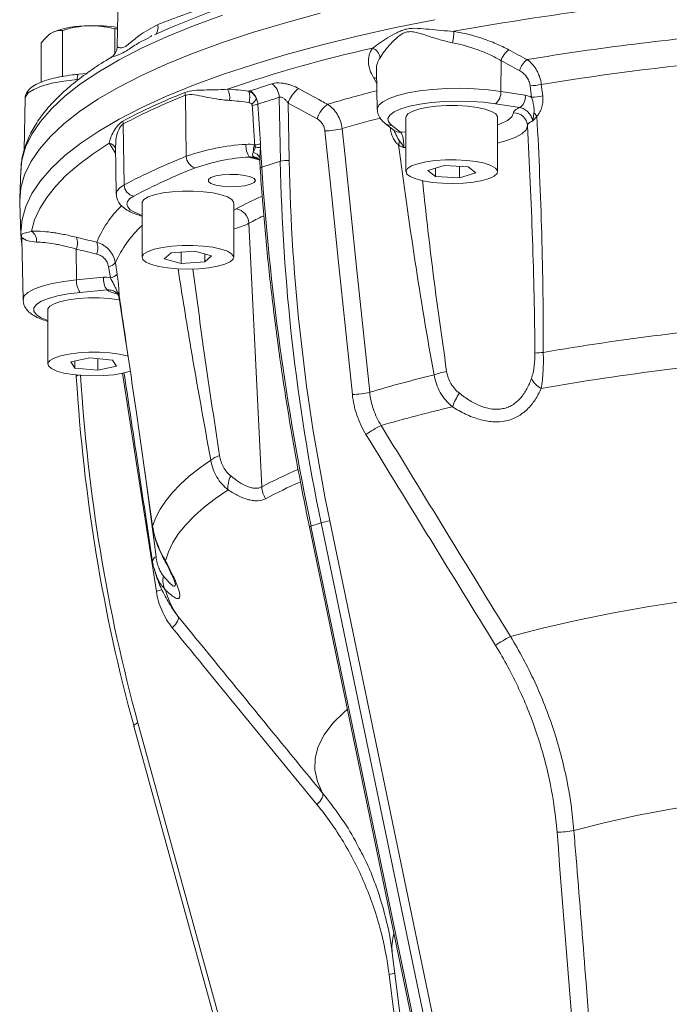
# Model space of a CAD drawing. Header units: millimetres. Extents: x 68 to 359, y -273 to 657.
# Tile 3 of 13: x 68 to 160, y -63 to 76. Entities that reach past the tile are written whole.
import ezdxf

# ---------------------------------------------------------------- set-up
doc = ezdxf.new("R2010")
doc.units = ezdxf.units.MM

msp = doc.modelspace()

# ---------------------------------------------------------------- linework, layer by layer
at = {"color": 7, "linetype": 'Continuous', "lineweight": 15}
for p, q in [((81.81, 80.24), (81.68, 72.68)), ((72.58, 74.69), (72.57, 74.68)), ((73.9, 68.31), (73.9, 74.91)), ((81.36, 75.13), (81.72, 75.16)), ((81.36, 71.66), (81.36, 75.13)), ((70.88, 67.57), (70.88, 73.14)), ((136.15, 70.62), (136.11, 66.26)), ((77.34, 68.8), (76.24, 68.7)), ((118.48, 69.26), (118.58, 63.7)), ((141.85, 67.26), (142.05, 65.61)), ((136.11, 66.26), (139.58, 65.71)), ((140.47, 65.42), (140.26, 67.06)), ((68.6, 65.25), (68.47, 57.95)), ((91.35, 65.7), (91.48, 57.05)), ((104.82, 56.37), (104.65, 65.43)), ((105.93, 64.6), (106.08, 56.44)), ((138.8, 63.96), (135.33, 64.5)), ((82.53, 61.63), (82.68, 52.99)), ((119.68, 61.72), (120.98, 60.73)), ((122.65, 62.59), (122.65, 54.86)), ((135.65, 54.86), (135.65, 62.59)), ((120.6, 61.46), (121.89, 60.47)), ((81.41, 58.66), (81.53, 51.68)), ((101.99, 58.27), (102.18, 55.51)), ((101.35, 56.79), (101.16, 56.86)), ((101.89, 56.34), (101.96, 55.33)), ((104.82, 56.37), (102.18, 55.51)), ((67.99, 55.01), (67.85, 51.08)), ((128.08, 55.72), (125.77, 55.05)), ((125.77, 55.05), (126.84, 54.2)), ((126.84, 55.36), (126.84, 54.2)), ((131.47, 55.53), (128.08, 55.72)), ((130.23, 55.6), (130.23, 54.01)), ((130.23, 54.01), (132.54, 54.68)), ((132.54, 54.68), (131.47, 55.53)), ((126.84, 54.2), (130.23, 54.01)), ((67.85, 50.38), (68.01, 45.89)), ((85.2, 50.43), (85.2, 42.71)), ((98.2, 42.71), (98.2, 50.43)), ((68.01, 45.89), (68, 46.24)), ((102.18, 10.1), (100.36, 47.53)), ((68.16, 45.27), (68.31, 36.69)), ((75.87, 43.86), (75.9, 39.5)), ((89.31, 43.35), (88.34, 42.49)), ((92.67, 43.57), (89.31, 43.35)), ((90.73, 43.44), (90.73, 41.84)), ((95.07, 42.92), (92.67, 43.57)), ((88.34, 42.49), (90.73, 41.84)), ((90.73, 41.84), (94.1, 42.06)), ((94.1, 43.18), (94.1, 42.06)), ((94.1, 42.06), (95.07, 42.92)), ((80.7, 39.8), (80.44, 41.39)), ((81.41, 41.9), (81.66, 40.31)), ((75.9, 39.5), (79.72, 39.86)), ((80.23, 38.07), (76.41, 37.71)), ((81.98, 36.92), (81.97, 36.95)), ((81.97, 36.94), (82.95, 30.36)), ((71.84, 35.27), (71.84, 27.54)), ((77.77, 28.43), (75.09, 27.86)), ((75.66, 27.98), (75.66, 26.97)), ((81.01, 28.11), (77.77, 28.43)), ((78.91, 28.32), (78.91, 26.66)), ((81.58, 27.23), (81.01, 28.11)), ((75.09, 27.86), (75.66, 26.97)), ((75.66, 26.97), (78.91, 26.66)), ((78.91, 26.66), (81.58, 27.23)), ((75.84, 25.99), (75.86, 25.76)), ((108.94, 4.41), (149.85, -192.67)), ((110.61, 4.99), (109.17, 4.52)), ((109.17, 4.52), (150.07, -192.56)), ((151.52, -192.09), (110.61, 4.99)), ((111.85, 5.27), (152.76, -191.82)), ((89.96, -7.77), (90.29, -8.27)), ((84.62, -23.42), (135.64, -209.05)), ((84.04, -23.88), (135.06, -209.51)), ((120.7, -56.09), (139.37, -202.96))]:
    msp.add_line(p, q, dxfattribs=at)
at = {"color": 8, "linetype": 'Continuous', "lineweight": 15}
for p, q in [((76.26, 67.99), (75.99, 67.97)), ((118.51, 67.39), (118.04, 68.22)), ((120.43, 61.15), (120.43, 61.15)), ((121.89, 60.47), (122.65, 60.51)), ((81.43, 57.49), (80.54, 58.92)), ((101.82, 56.53), (100.71, 56.85)), ((98.2, 49.41), (98.56, 49.58)), ((81.94, 37.37), (81.97, 36.98)), ((85.59, 12.34), (87.18, 0.18))]:
    msp.add_line(p, q, dxfattribs=at)
at = {"color": 7, "linetype": 'Continuous', "lineweight": 15, "flags": 128}
for points in [[(67.85, 50.38), (67.84, 50.73), (68.01, 52.58), (68.54, 54.42), (69.41, 56.26), (70.63, 58.08), (72.2, 59.88), (74.1, 61.66), (76.34, 63.42), (78.91, 65.14), (81.81, 66.83), (85.02, 68.48), (88.54, 70.09), (92.36, 71.65), (96.47, 73.16), (100.87, 74.62), (105.53, 76.02), (110.45, 77.36)], [(135.33, 64.5), (133.64, 64.72), (131.83, 64.85), (129.95, 64.88), (128.08, 64.83), (126.28, 64.69), (124.62, 64.46), (123.14, 64.16), (121.92, 63.79), (120.98, 63.37), (120.36, 62.91), (120.09, 62.42), (120.17, 61.94), (120.6, 61.46)], [(135.65, 62.59), (135.64, 62.69), (135.38, 63.07), (134.78, 63.43), (133.88, 63.75), (132.73, 64), (131.38, 64.17), (129.91, 64.26), (128.4, 64.26), (126.93, 64.17), (125.58, 64), (124.43, 63.75), (123.53, 63.43), (122.93, 63.07), (122.67, 62.69), (122.65, 62.59)], [(115.04, 23.23), (114.06, 32.59), (113.09, 41.95), (112.11, 51.3), (111.14, 60.66)], [(113.59, 60.97), (114, 57.04), (115.64, 41.31), (117.5, 23.55)], [(69.51, 46.4), (69.96, 48.01), (70.68, 49.61), (71.67, 51.21), (72.93, 52.78), (74.44, 54.35), (76.22, 55.89), (78.25, 57.42), (80.54, 58.92)], [(124.32, 55.99), (123.45, 55.67), (122.88, 55.31), (122.66, 54.92), (122.78, 54.53), (123.25, 54.16), (124.04, 53.83), (125.1, 53.55), (126.38, 53.34), (127.81, 53.22), (129.31, 53.18), (130.8, 53.24), (132.21, 53.38), (133.45, 53.6), (134.46, 53.89), (135.18, 54.23), (135.58, 54.61), (135.63, 55), (135.34, 55.38), (134.7, 55.74), (133.77, 56.05), (132.6, 56.29), (131.23, 56.46), (129.75, 56.54), (128.25, 56.53), (126.79, 56.43), (125.45, 56.25), (124.32, 55.99)], [(101.31, 53.61), (101.13, 53.89), (100.6, 54.14), (99.78, 54.34), (98.77, 54.45), (97.66, 54.48), (96.58, 54.41), (95.65, 54.25), (94.97, 54.02), (94.61, 53.75), (94.61, 53.46), (94.97, 53.19), (95.65, 52.96), (96.58, 52.81), (97.66, 52.73), (98.77, 52.76), (99.78, 52.87), (100.6, 53.07), (101.13, 53.32), (101.31, 53.61)], [(98.2, 50.43), (98.19, 50.53), (97.93, 50.91), (97.33, 51.27), (96.43, 51.59), (95.27, 51.84), (93.92, 52.01), (92.46, 52.1), (90.95, 52.1), (89.48, 52.01), (88.13, 51.84), (86.97, 51.59), (86.07, 51.27), (85.47, 50.91), (85.21, 50.53), (85.2, 50.43)], [(85.46, 43.18), (85.21, 42.79), (85.31, 42.4), (85.75, 42.03), (86.52, 41.69), (87.56, 41.41), (88.83, 41.2), (90.25, 41.07), (91.75, 41.02), (93.25, 41.07), (94.66, 41.21), (95.92, 41.42), (96.94, 41.71), (97.69, 42.05), (98.11, 42.43), (98.19, 42.82), (97.91, 43.2), (97.31, 43.56), (96.4, 43.87), (95.23, 44.12), (93.88, 44.29), (92.41, 44.38), (90.9, 44.37), (89.43, 44.28), (88.09, 44.1), (86.94, 43.85), (86.05, 43.54), (85.46, 43.18)], [(71.84, 35.27), (71.85, 35.37), (72.11, 35.75), (72.71, 36.11), (73.61, 36.43), (74.77, 36.68), (76.12, 36.85), (77.58, 36.94), (79.09, 36.94), (80.56, 36.85), (81.91, 36.68), (82.1, 36.64)], [(83.28, 28.64), (83.11, 28.69), (81.96, 28.94), (80.62, 29.12), (79.15, 29.21), (77.64, 29.22), (76.17, 29.13), (74.82, 28.96), (73.65, 28.71), (72.74, 28.4), (72.13, 28.04), (71.85, 27.66), (71.93, 27.27)], [(71.93, 27.27), (72.35, 26.89), (73.09, 26.55), (74.11, 26.27), (75.37, 26.05), (76.78, 25.91), (78.28, 25.86), (79.78, 25.9), (81.2, 26.03), (82.47, 26.25), (83.52, 26.53), (83.58, 26.55)], [(75.86, 25.76), (75.86, 25.75), (75.88, 25.71)], [(86.7, 4.54), (87.15, 5.73), (87.77, 6.93), (88.55, 8.11), (89.5, 9.29), (90.62, 10.46), (91.9, 11.61), (93.34, 12.75), (94.95, 13.88)], [(88.53, -0.4), (88.96, 0.89), (89.58, 2.18), (90.39, 3.46), (91.41, 4.72), (92.62, 5.98), (94.02, 7.22), (95.62, 8.45), (97.4, 9.66)], [(86.69, 4.49), (86.69, 4.5), (86.7, 4.54)], [(137.48, -11.16), (142.01, -9.97), (146.81, -8.87), (151.87, -7.84), (157.16, -6.89), (162.67, -6.04), (168.38, -5.27), (174.26, -4.59), (180.29, -4.01), (186.44, -3.53), (192.7, -3.15), (199.04, -2.87), (205.44, -2.69)], [(90.29, -8.27), (90.35, -8.4), (90.36, -8.56), (90.32, -8.75), (90.23, -8.96), (90.1, -9.19), (89.93, -9.43), (89.73, -9.67), (89.49, -9.91)], [(146.47, -38.69), (150.78, -37.6), (155.35, -36.59), (160.16, -35.65), (165.2, -34.8), (170.44, -34.04), (175.86, -33.36), (181.44, -32.78), (187.16, -32.29), (192.98, -31.9), (198.89, -31.61), (204.86, -31.41)], [(110.82, -33.39), (110.87, -33.52), (110.87, -33.68), (110.83, -33.87), (110.75, -34.08), (110.62, -34.31), (110.45, -34.55), (110.25, -34.78), (110.02, -35.02)]]:
    msp.add_lwpolyline(points, dxfattribs=at)
at = {"color": 8, "linetype": 'Continuous', "lineweight": 15, "flags": 128}
for points in [[(67.99, 55.01), (68.16, 56.51), (68.68, 58.35), (69.55, 60.18), (70.77, 62), (72.34, 63.8), (74.24, 65.58), (76.48, 67.34), (79.05, 69.06), (81.94, 70.75), (85.14, 72.4), (88.66, 74), (92.48, 75.56), (96.59, 77.07)], [(68, 46.24), (68.18, 48.08), (68.7, 49.92), (69.57, 51.76), (70.79, 53.58), (72.36, 55.38), (74.26, 57.16), (76.5, 58.91), (79.06, 60.63), (81.96, 62.32), (85.16, 63.97), (88.68, 65.58), (92.5, 67.14), (96.6, 68.65), (100.99, 70.1), (105.65, 71.5), (110.57, 72.84), (115.74, 74.11), (121.14, 75.32), (126.76, 76.45)], [(76.24, 68.7), (76.21, 68.69), (76.15, 68.65), (76.1, 68.56), (76.05, 68.45), (76.02, 68.31), (76, 68.15), (75.99, 67.97)], [(75.99, 67.97), (74.09, 67.73), (72.39, 67.41), (70.95, 67.01), (69.82, 66.55), (69.04, 66.04), (68.65, 65.51), (68.6, 65.25)], [(118.58, 63.7), (118.58, 63.79), (118.81, 64.31), (119.37, 64.8), (120.27, 65.27), (121.46, 65.69), (122.92, 66.05), (124.59, 66.33), (126.43, 66.54), (128.39, 66.66), (130.39, 66.7), (132.39, 66.64), (134.31, 66.49), (136.11, 66.26)], [(135.65, 61.51), (136.06, 61.66), (137.07, 62.14), (137.69, 62.66), (137.9, 63.21)], [(139.9, 61.38), (139.7, 60.79), (139.1, 60.23), (138.12, 59.7), (136.79, 59.23), (135.65, 58.93)], [(102.18, 55.51), (102.08, 55.47), (102.01, 55.42), (101.97, 55.38), (101.96, 55.33)], [(81.53, 51.66), (81.53, 51.66), (81.65, 52.12), (82.04, 52.56), (82.68, 52.99)], [(84.03, 51.39), (83.47, 51.03), (83.14, 50.64), (83.03, 50.24), (83.16, 49.85), (83.53, 49.46), (84.11, 49.1), (84.9, 48.76), (85.2, 48.66)], [(68.31, 36.68), (68.31, 36.7), (68.49, 37.22), (69.01, 37.72), (69.86, 38.19), (71.01, 38.62), (72.43, 38.99), (74.08, 39.28), (75.9, 39.5)], [(76.41, 37.71), (74.71, 37.51), (73.19, 37.22), (71.91, 36.86), (70.9, 36.45), (70.21, 36), (69.86, 35.52), (69.86, 35.03), (70.21, 34.55), (70.9, 34.1), (71.84, 33.71)], [(87.23, -4.74), (84.42, 13.38), (82.41, 26.26)], [(109.17, 4.52), (109.07, 4.49), (109, 4.46), (108.96, 4.44), (108.94, 4.42), (108.94, 4.41)], [(110.82, -33.39), (110.07, -31.74), (109.72, -30.07), (109.77, -28.41), (110.21, -26.75), (111.05, -25.1), (112.29, -23.47), (113.92, -21.85), (114.32, -21.51)], [(84.62, -23.42), (84.48, -23.48), (84.34, -23.55), (84.23, -23.62), (84.14, -23.69), (84.08, -23.76), (84.05, -23.82), (84.04, -23.87), (84.04, -23.88)]]:
    msp.add_lwpolyline(points, dxfattribs=at)
at = {"color": 7, "linetype": 'Continuous', "lineweight": 15}
for centre, radius, start, end in [((149.9, -67.08), 154.76, 101.9838, 113.9863), ((202.75, -331.36), 412.72, 93.9779, 100.2316), ((77.39, 62.22), 13.37, 88.9524, 111.0717), ((78.4, 53.3), 22.3, 81.4176, 91.9716), ((120.46, 75.02), 8.99, 348.1185, 358.5019), ((203.23, -313.22), 389.2, 94.834, 99.3754), ((159.54, -113.83), 190.84, 102.6103, 109.0269), ((117.36, 70.86), 1.63, 6.737, 71.2755), ((139.05, 69.78), 3.02, 127.4019, 163.8432), ((141.66, 68.39), 3.02, 127.5215, 163.9042), ((203.4, -309.66), 381.91, 94.9339, 99.2756), ((102.19, 65.35), 2.47, 1.9894, 54.5254), ((140.02, 75.46), 8.4, 271.6459, 282.5306), ((123.51, -15.26), 87.52, 111.6034, 117.9642), ((89.58, 65.67), 1.76, 0.9729, 14.5739), ((95.3, 65.41), 2.34, 349.2184, 29.8673), ((97.3, 65.44), 3.18, 345.7711, 15.407), ((99.25, 64.47), 2.3, 19.4382, 55.2039), ((109.87, 63.34), 4.13, 126.3654, 162.2437), ((134.12, 66.1), 2, 307.2764, 4.6835), ((123.55, -15.63), 87.48, 111.6034, 117.9642), ((98.62, 66.93), 3.28, 310.9676, 329.0124), ((100.43, 67.8), 3.56, 276.5899, 289.6795), ((113.96, 61.11), 4.13, 126.4429, 162.2512), ((137.59, 65.55), 2, 307.2764, 4.6835), ((140.23, 73.82), 8.4, 271.6488, 282.5253), ((137.93, 61.24), 1.97, 4.0726, 90.941), ((138.15, 60.63), 3.72, 34.4014, 44.3722), ((80.9, 61.6), 1.63, 1.0299, 15.6998), ((110.97, 71.73), 11.08, 270.88, 283.7025), ((101.78, 27.53), 31.27, 93.3702, 109.236), ((102.76, 58.52), 2.82, 175.4804, 213.7923), ((100.8, 62.27), 3.63, 276.1461, 289.4426), ((119.89, 59.25), 1.81, 341.6967, 1.1257), ((105.75, 57.4), 4.78, 164.5149, 177.6158), ((100.6, 56.18), 1.47, 27.6452, 75.0009), ((107.12, 105.69), 47.69, 262.9116, 263.8239), ((123.65, -24.19), 87.38, 111.6034, 117.9642), ((93.14, 57.03), 1.66, 179.2741, 256.006), ((102.08, 28.65), 28.34, 93.3702, 109.236), ((100.97, 55.76), 1.12, 80.0161, 103.3885), ((101.28, 57.07), 0.237, 198.2363, 241.5191), ((105.68, 52.34), 4.12, 84.4324, 102.1163), ((124.58, -24.99), 86.48, 111.6034, 117.9642), ((84.3, 53), 1.63, 180.3987, 260.2479), ((98.19, 47.45), 2.17, 2.1338, 80.2796), ((68.64, 45.05), 1.6, 352.8889, 57.3017), ((73.82, 44.71), 2.21, 337.6392, 22.4932), ((76.7, 44), 2.22, 337.7664, 22.397), ((80.28, 42.85), 1.47, 276.3154, 319.8678), ((78.52, 39.29), 2.63, 175.2951, 216.7136), ((82.34, 39.65), 2.63, 175.2951, 216.7136), ((80.54, 41.26), 1.47, 276.3357, 319.8291), ((81.08, 37.12), 0.897, 15.731, 47.3924), ((203.9, -330.48), 364.94, 94.4644, 99.7451), ((142.33, 21.66), 7.54, 91.5166, 100.669), ((204.1, -329.34), 358.86, 94.2151, 99.9944), ((169.25, -151.17), 182.22, 103.5238, 106.4995), ((130.36, 15.87), 10.79, 100.3392, 110.2018), ((143.43, 26.98), 3.33, 206.4053, 240.929), ((114.87, 34.29), 11.06, 270.8759, 283.7458), ((137.5, 18.4), 8.82, 145.5543, 159.6057), ((170.92, -156.91), 183.19, 103.1548, 106.422), ((125.62, 5.31), 14.98, 115.6751, 125.2751), ((97.22, 11.12), 3.58, 106.549, 129.4573), ((100.87, 10.02), 3.49, 152.104, 185.9752), ((105.55, 10.28), 3.38, 183.0641, 213.4574), ((113.15, -3.43), 8.8, 98.4788, 106.7452), ((87.51, -0.56), 0.811, 114.3502, 182.2801), ((90.7, -3.22), 2.55, 165.0199, 211.8448), ((99.35, -1.7), 11.19, 194.8057, 215.9264), ((144.03, -24.62), 14.97, 115.9408, 125.4181), ((144.23, -28.58), 10.36, 269.1612, 282.5272)]:
    msp.add_arc(centre, radius, start, end, dxfattribs=at)
at = {"color": 8, "linetype": 'Continuous', "lineweight": 15}
for centre, radius, start, end in [((86.05, 75.25), 1.42, 323.6095, 19.7711), ((118, 66.92), 1.3, 67.2868, 88.3131), ((164.9, -116.34), 188.49, 104.2414, 106.4552), ((165.13, -113.95), 182.36, 104.6658, 106.4183), ((120.47, 62.76), 1.3, 232.6752, 275.5096), ((121.77, 61.76), 1.3, 232.7102, 275.5093), ((80.26, 57.64), 1.31, 28.438, 77.7481), ((100.95, 55.94), 1.05, 38.9357, 84.4657), ((130.45, -9.97), 67.56, 114.8033, 118.1703), ((93.14, 38.87), 15.57, 134.5789, 157.4452), ((130.05, -7.79), 62.79, 116.1668, 118.2262), ((96.17, 35.37), 16.14, 132.8041, 156.1369), ((95.47, 57.21), 10.84, 284.5908, 296.7931), ((76.23, 25.51), 0.453, 95.1918, 146.1127), ((134.96, -51.36), 69.65, 113.3935, 118.0784), ((134.67, -51.34), 67.76, 113.5265, 118.1254), ((89.08, 0.36), 0.931, 207.2069, 233.8559), ((86.3, -0.86), 3.99, 283.4258, 295.5199), ((127.03, -55.31), 6.38, 162.5514, 187.0892), ((119.42, -55.17), 4.09, 281.8603, 293.6193)]:
    msp.add_arc(centre, radius, start, end, dxfattribs=at)
at = {"color": 7, "linetype": 'Continuous', "lineweight": 15}
for centre, major_axis, ratio, start_param, end_param in [((102.33, -110.53), (-11.28, 270.11), 0.031997, 5.388838, 5.415748), ((102.95, 57.36), (3.01, 0), 0.258295, 3.703155, 3.869489), ((326.77, 37.4), (-93, 232.21), 0.868094, 1.158965, 1.368405), ((327.25, 37.59), (-92.74, 231.24), 0.868541, 1.158514, 1.367953), ((270.57, 19.17), (-70.47, 239.92), 0.640875, 1.235297, 1.444737), ((309.73, 63.56), (131.16, 215.27), 0.902021, 2.228018, 2.437457), ((309.35, 63.75), (130.49, 214.51), 0.901827, 2.227433, 2.436872)]:
    msp.add_ellipse(centre, major_axis=major_axis, ratio=ratio, start_param=start_param, end_param=end_param, dxfattribs=at)
for points, knots in [([(87.38, 75.73), (87.91, 75.94), (88.45, 76.15), (89.29, 76.47), (89.57, 76.57), (90.14, 76.79), (90.43, 76.89), (91.87, 77.43), (93.03, 77.84), (94.18, 78.24)], [0, 0, 0, 0, 0.25, 0.25, 0.375, 0.375, 0.5, 0.5, 1, 1, 1, 1]), ([(73.9, 74.91), (74.51, 75.1), (75.13, 75.26), (76.37, 75.49), (77, 75.56), (77.63, 75.58)], [0, 0, 0, 0, 0.5, 0.5, 1, 1, 1, 1]), ([(77.63, 75.58), (77.95, 75.59), (78.27, 75.59), (78.9, 75.55), (79.21, 75.52), (80.14, 75.4), (80.75, 75.28), (81.36, 75.13)], [0, 0, 0, 0, 0.25, 0.25, 0.5, 0.5, 1, 1, 1, 1]), ([(70.88, 73.14), (71.13, 73.45), (71.37, 73.74), (71.88, 74.23), (72.13, 74.44), (72.39, 74.59)], [0, 0, 0, 0, 0.5, 0.5, 1, 1, 1, 1]), ([(72.39, 74.59), (72.52, 74.66), (72.65, 74.72), (72.9, 74.82), (73.03, 74.86), (73.41, 74.94), (73.65, 74.94), (73.9, 74.91)], [0, 0, 0, 0, 0.25, 0.25, 0.5, 0.5, 1, 1, 1, 1]), ([(86.57, 74.14), (86.56, 74.14), (86.42, 74.07), (86.29, 74), (86.16, 73.94)], [0, 0, 0, 0, 0.045658, 1, 1, 1, 1]), ([(117.88, 72.4), (118.19, 72.62), (118.52, 72.86), (119.25, 73.36), (119.64, 73.61), (120.45, 74.12), (120.88, 74.37), (121.56, 74.71), (121.79, 74.81), (122.27, 74.99), (122.52, 75.07), (123.27, 75.23), (123.79, 75.24), (124.85, 75.19), (125.39, 75.14), (126.5, 75.03), (127.07, 74.97), (128.23, 74.86), (128.83, 74.82), (129.44, 74.79)], [0, 0, 0, 0, 0.125, 0.125, 0.25, 0.25, 0.375, 0.375, 0.4375, 0.4375, 0.5, 0.5, 0.625, 0.625, 0.75, 0.75, 0.875, 0.875, 1, 1, 1, 1]), ([(129.25, 73.17), (128.65, 73.29), (128.06, 73.44), (126.93, 73.76), (126.37, 73.94), (125.31, 74.29), (124.8, 74.46), (124.04, 74.65), (123.79, 74.71), (123.29, 74.76), (123.04, 74.75), (122.68, 74.68), (122.56, 74.64), (122.33, 74.54), (122.21, 74.49), (121.89, 74.3), (121.69, 74.15), (121.11, 73.68), (120.77, 73.33), (120.29, 72.81), (120.14, 72.64), (119.86, 72.3), (119.73, 72.13), (119.36, 71.64), (119.15, 71.33), (118.97, 71.05)], [0, 0, 0, 0, 0.125, 0.125, 0.25, 0.25, 0.375, 0.375, 0.4375, 0.4375, 0.5, 0.5, 0.53125, 0.53125, 0.5625, 0.5625, 0.625, 0.625, 0.75, 0.75, 0.8125, 0.8125, 0.875, 0.875, 1, 1, 1, 1]), ([(129.44, 74.79), (130.14, 74.67), (130.82, 74.53), (132.18, 74.19), (132.85, 73.99), (133.84, 73.66), (134.17, 73.54), (134.81, 73.3), (135.12, 73.17), (136.05, 72.77), (136.65, 72.48), (137.22, 72.18)], [0, 0, 0, 0, 0.25, 0.25, 0.5, 0.5, 0.625, 0.625, 0.75, 0.75, 1, 1, 1, 1]), ([(136.15, 70.62), (135.65, 70.91), (135.12, 71.19), (134.3, 71.58), (134.02, 71.7), (133.45, 71.94), (133.16, 72.05), (131.7, 72.6), (130.49, 72.94), (129.25, 73.17)], [0, 0, 0, 0, 0.25, 0.25, 0.375, 0.375, 0.5, 0.5, 1, 1, 1, 1]), ([(81.65, 72.68), (81.65, 72.56), (81.66, 72.2), (81.39, 71.65), (81.04, 71.23), (80.78, 71.09), (80.72, 71.05)], [0, 0, 0, 0, 0.182505, 0.549873, 0.88734, 1, 1, 1, 1]), ([(118.04, 68.22), (117.6, 68.98), (117.36, 69.71), (117.32, 70.6), (117.33, 70.78), (117.36, 71.12), (117.4, 71.29), (117.53, 71.78), (117.68, 72.1), (117.88, 72.4)], [0, 0, 0, 0, 0.5, 0.5, 0.625, 0.625, 0.75, 0.75, 1, 1, 1, 1]), ([(80.74, 71.03), (80.64, 70.98), (79.57, 70.37), (77.79, 69.17), (75.42, 67.41), (73.38, 65.6), (71.64, 63.74), (70.23, 61.84), (69.14, 59.9), (68.42, 57.94), (68.04, 56.28), (68.03, 55.28), (68.02, 54.94)], [0, 0, 0, 0, 0.011631, 0.129982, 0.248593, 0.36736, 0.485879, 0.603528, 0.719413, 0.832672, 0.943007, 1, 1, 1, 1]), ([(139.82, 70.78), (140.09, 70.6), (140.33, 70.39), (140.67, 70.02), (140.79, 69.89), (140.99, 69.6), (141.09, 69.46), (141.26, 69.15), (141.34, 68.99), (141.49, 68.66), (141.56, 68.49), (141.73, 67.97), (141.81, 67.62), (141.85, 67.26)], [0, 0, 0, 0, 0.25, 0.25, 0.375, 0.375, 0.5, 0.5, 0.625, 0.625, 0.75, 0.75, 1, 1, 1, 1]), ([(76.24, 68.7), (75.94, 68.67), (75.06, 68.58), (73.7, 68.37), (72.24, 68.05), (70.98, 67.65), (69.96, 67.18), (69.23, 66.66), (68.78, 66.05), (68.57, 65.52), (68.62, 65.24), (68.63, 65.19)], [0, 0, 0, 0, 0.072774, 0.212127, 0.352502, 0.494819, 0.640899, 0.776745, 0.882179, 0.978586, 1, 1, 1, 1]), ([(140.26, 67.06), (140.24, 67.29), (140.18, 67.52), (140.05, 67.84), (140, 67.95), (139.88, 68.15), (139.82, 68.25), (139.62, 68.53), (139.47, 68.7), (139.13, 69), (138.95, 69.12), (138.76, 69.22)], [0, 0, 0, 0, 0.25, 0.25, 0.375, 0.375, 0.5, 0.5, 0.75, 0.75, 1, 1, 1, 1]), ([(103.62, 67.35), (103.73, 67.39), (103.86, 67.42), (104.13, 67.46), (104.28, 67.47), (104.59, 67.48), (104.75, 67.47), (105.08, 67.44), (105.25, 67.41), (105.6, 67.35), (105.77, 67.31), (106.12, 67.21), (106.29, 67.16), (106.8, 66.98), (107.12, 66.83), (107.42, 66.67)], [0, 0, 0, 0, 0.125, 0.125, 0.25, 0.25, 0.375, 0.375, 0.5, 0.5, 0.625, 0.625, 0.75, 0.75, 1, 1, 1, 1]), ([(91.29, 66.11), (91.7, 66.28), (92.14, 66.35), (93.05, 66.43), (93.53, 66.44), (94.53, 66.47), (95.05, 66.47), (96.15, 66.51), (96.73, 66.53), (97.33, 66.58)], [0, 0, 0, 0, 0.25, 0.25, 0.5, 0.5, 0.75, 0.75, 1, 1, 1, 1]), ([(97.6, 64.98), (97.27, 65), (96.96, 65.03), (96.34, 65.1), (96.04, 65.14), (95.17, 65.28), (94.62, 65.39), (93.59, 65.6), (93.1, 65.71), (92.18, 65.84), (91.75, 65.86), (91.35, 65.7)], [0, 0, 0, 0, 0.125, 0.125, 0.25, 0.25, 0.5, 0.5, 0.75, 0.75, 1, 1, 1, 1]), ([(100.37, 66.29), (100.6, 66.19), (100.81, 66.05), (101.18, 65.69), (101.32, 65.48), (101.42, 65.24)], [0, 0, 0, 0, 0.5, 0.5, 1, 1, 1, 1]), ([(107.42, 66.67), (108.51, 66.07), (109.6, 65.48), (110.68, 64.88), (110.96, 64.73), (111.23, 64.58), (111.51, 64.43)], [0, 0, 0, 0, 0.004, 0.004, 0.004, 0.005007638, 0.005007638, 0.005007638, 0.005007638]), ([(100.76, 64.45), (100.72, 64.51), (100.66, 64.56), (100.53, 64.62), (100.46, 64.65), (100.38, 64.66)], [0, 0, 0, 0, 0.5, 0.5, 1, 1, 1, 1]), ([(105.93, 64.6), (105.85, 64.72), (105.76, 64.84), (105.56, 65.05), (105.46, 65.15), (105.23, 65.32), (105.11, 65.39), (104.86, 65.47), (104.74, 65.47), (104.65, 65.43)], [0, 0, 0, 0, 0.25, 0.25, 0.5, 0.5, 0.75, 0.75, 1, 1, 1, 1]), ([(111.51, 64.43), (111.78, 64.26), (112.04, 64.06), (112.4, 63.69), (112.51, 63.56), (112.72, 63.28), (112.82, 63.14), (113.09, 62.69), (113.25, 62.35), (113.47, 61.68), (113.55, 61.33), (113.59, 60.97)], [0, 0, 0, 0, 0.25, 0.25, 0.375, 0.375, 0.5, 0.5, 0.75, 0.75, 1, 1, 1, 1]), ([(140.81, 63.23), (140.82, 63.32), (140.83, 63.42), (140.83, 63.6), (140.83, 63.69), (140.81, 63.96), (140.79, 64.15), (140.71, 64.69), (140.62, 65.06), (140.47, 65.42)], [0, 0, 0, 0, 0.125, 0.125, 0.25, 0.25, 0.5, 0.5, 1, 1, 1, 1]), ([(142.05, 65.61), (142.09, 65.35), (142.09, 65.09), (142.06, 64.57), (142.01, 64.31), (141.87, 63.81), (141.78, 63.57), (141.6, 63.23), (141.53, 63.12), (141.39, 62.92), (141.31, 62.82), (141.22, 62.73)], [0, 0, 0, 0, 0.25, 0.25, 0.5, 0.5, 0.75, 0.75, 0.875, 0.875, 1, 1, 1, 1]), ([(101.19, 58.66), (101.13, 59.63), (101.07, 60.59), (101.01, 61.56), (100.95, 62.46), (100.9, 63.36), (100.84, 64.26)], [0, 0, 0, 0, 0.003, 0.003, 0.003, 0.005806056, 0.005806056, 0.005806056, 0.005806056]), ([(118.61, 63.71), (118.61, 63.59), (118.59, 63.2), (118.87, 62.59), (119.26, 62.07), (119.56, 61.82), (119.68, 61.72)], [0, 0, 0, 0, 0.142801, 0.465426, 0.789661, 1, 1, 1, 1]), ([(137.9, 63.21), (137.9, 63.34), (137.97, 63.47), (138.2, 63.66), (138.3, 63.73), (138.52, 63.84), (138.65, 63.9), (138.8, 63.96)], [0, 0, 0, 0, 0.5, 0.5, 0.75, 0.75, 1, 1, 1, 1]), ([(140.61, 62.05), (140.6, 62.17), (140.57, 62.29), (140.5, 62.51), (140.46, 62.63), (140.35, 62.84), (140.28, 62.94), (140.14, 63.14), (140.06, 63.23), (139.9, 63.4), (139.81, 63.48), (139.62, 63.63), (139.53, 63.69), (139.22, 63.85), (139.01, 63.93), (138.8, 63.96)], [0, 0, 0, 0, 0.125, 0.125, 0.25, 0.25, 0.375, 0.375, 0.5, 0.5, 0.625, 0.625, 0.75, 0.75, 1, 1, 1, 1]), ([(140.81, 63.23), (140.78, 63.04), (140.75, 62.84), (140.69, 62.45), (140.66, 62.25), (140.61, 62.05)], [0, 0, 0, 0, 0.5, 0.5, 1, 1, 1, 1]), ([(80.54, 58.92), (80.58, 59.16), (80.65, 59.42), (80.86, 59.97), (80.99, 60.26), (81.32, 60.83), (81.51, 61.12), (81.84, 61.52), (81.95, 61.65), (82.2, 61.87), (82.33, 61.97), (82.47, 62.04)], [0, 0, 0, 0, 0.25, 0.25, 0.5, 0.5, 0.75, 0.75, 0.875, 0.875, 1, 1, 1, 1]), ([(111.14, 60.66), (111.12, 60.84), (111.08, 61.01), (110.96, 61.35), (110.88, 61.52), (110.68, 61.81), (110.57, 61.95), (110.31, 62.19), (110.17, 62.29), (110.03, 62.37)], [0, 0, 0, 0, 0.25, 0.25, 0.5, 0.5, 0.75, 0.75, 1, 1, 1, 1]), ([(140.61, 62.05), (140.5, 62.01), (140.39, 61.96), (140.21, 61.85), (140.14, 61.8), (139.95, 61.63), (139.89, 61.5), (139.9, 61.38)], [0, 0, 0, 0, 0.25, 0.25, 0.5, 0.5, 1, 1, 1, 1]), ([(141.22, 62.73), (141.12, 62.6), (141.02, 62.47), (140.82, 62.25), (140.71, 62.14), (140.61, 62.05)], [0, 0, 0, 0, 0.5, 0.5, 1, 1, 1, 1]), ([(141.22, 62.73), (141.52, 57.16), (141.75, 51.58), (142.07, 40.4), (142.15, 34.8), (142.13, 29.2)], [0, 0, 0, 0, 0.5, 0.5, 1, 1, 1, 1]), ([(121.61, 58.69), (121.52, 58.74), (121.44, 58.8), (121.29, 58.94), (121.21, 59.02), (121.01, 59.28), (120.89, 59.48), (120.69, 59.91), (120.6, 60.14), (120.48, 60.63), (120.44, 60.89), (120.43, 61.15)], [0, 0, 0, 0, 0.125, 0.125, 0.25, 0.25, 0.5, 0.5, 0.75, 0.75, 1, 1, 1, 1]), ([(120.91, 60.79), (120.91, 60.79), (120.91, 60.78), (120.99, 60.67), (121.05, 60.51), (121.07, 60.45)], [0, 0, 0, 0, 0.264072, 0.714105, 1, 1, 1, 1]), ([(121.89, 60.47), (121.96, 60.41), (122.03, 60.3), (122.11, 60.1), (122.14, 60.02), (122.19, 59.85), (122.21, 59.75), (122.25, 59.56), (122.27, 59.45), (122.3, 59.23), (122.31, 59.12), (122.33, 58.88), (122.34, 58.77), (122.35, 58.53), (122.35, 58.4), (122.36, 58.28)], [0, 0, 0, 0, 0.25, 0.25, 0.375, 0.375, 0.5, 0.5, 0.625, 0.625, 0.75, 0.75, 0.875, 0.875, 1, 1, 1, 1]), ([(140.94, 29.07), (140.9, 34.47), (140.78, 39.86), (140.42, 50.63), (140.18, 56.01), (139.9, 61.38)], [0, 0, 0, 0, 0.5, 0.5, 1, 1, 1, 1]), ([(121.7, 59.29), (121.82, 59.13), (121.94, 58.96), (122.16, 58.63), (122.27, 58.45), (122.36, 58.28)], [0, 0, 0, 0, 0.5, 0.5, 1, 1, 1, 1]), ([(101.05, 56.99), (101, 57.03), (100.95, 57.07), (100.9, 57.16), (100.88, 57.21), (100.88, 57.37), (100.93, 57.48), (100.98, 57.59)], [0, 0, 0, 0, 0.25, 0.25, 0.5, 0.5, 1, 1, 1, 1]), ([(100.98, 57.59), (101.03, 57.7), (101.09, 57.81), (101.17, 58.01), (101.19, 58.07), (101.23, 58.21), (101.24, 58.29), (101.24, 58.36)], [0, 0, 0, 0, 0.5, 0.5, 0.75, 0.75, 1, 1, 1, 1]), ([(101.99, 58.27), (101.99, 58.04), (101.97, 57.8), (101.94, 57.33), (101.91, 57.09), (101.9, 56.86)], [0, 0, 0, 0, 0.5, 0.5, 1, 1, 1, 1]), ([(126.64, 26), (125.64, 31.4), (124.75, 36.82), (123.09, 47.72), (122.32, 53.2), (121.61, 58.69)], [0, 0, 0, 0, 0.5, 0.5, 1, 1, 1, 1]), ([(121.61, 58.69), (121.71, 58.59), (121.82, 58.51), (122.08, 58.38), (122.22, 58.33), (122.36, 58.28)], [0, 0, 0, 0, 0.5, 0.5, 1, 1, 1, 1]), ([(101.71, 56.68), (101.59, 56.74), (101.48, 56.79), (101.25, 56.89), (101.14, 56.94), (101.05, 56.99)], [0, 0, 0, 0, 0.5, 0.5, 1, 1, 1, 1]), ([(101.15, 56.86), (101.18, 56.85), (101.43, 56.81), (101.66, 56.69), (101.86, 56.57)], [0, 0, 0, 0, 0.124658, 1, 1, 1, 1]), ([(101.67, 56.71), (101.67, 56.71), (101.66, 56.72), (101.7, 56.69), (101.74, 56.64), (101.76, 56.62)], [0, 0, 0, 0, 0.127668, 0.585944, 1, 1, 1, 1]), ([(101.76, 56.6), (101.78, 56.59), (101.85, 56.51), (101.89, 56.35), (101.89, 56.34), (101.89, 56.34)], [0, 0, 0, 0, 0.164957, 0.799046, 1, 1, 1, 1]), ([(101.96, 55.33), (102.06, 53.84), (102.37, 49.5), (103.03, 42.29), (104.01, 33.7), (105.21, 25.09), (106.61, 16.47), (107.89, 9.58), (108.71, 5.56), (108.94, 4.41)], [0, 0, 0, 0, 0.088877, 0.257646, 0.426375, 0.595067, 0.763732, 0.93238, 1, 1, 1, 1]), ([(81.57, 51.63), (81.58, 51.42), (81.61, 50.95), (81.99, 50.31), (82.53, 49.75), (83.31, 49.24), (84.19, 48.84), (84.92, 48.63), (85.2, 48.55)], [0, 0, 0, 0, 0.115946, 0.265824, 0.424869, 0.616089, 0.854659, 1, 1, 1, 1]), ([(69.51, 46.4), (69.9, 46.42), (70.34, 46.42), (71.28, 46.37), (71.78, 46.32), (72.6, 46.21), (72.88, 46.17), (73.45, 46.07), (73.74, 46.02), (74.62, 45.85), (75.23, 45.71), (75.87, 45.55)], [0, 0, 0, 0, 0.25, 0.25, 0.5, 0.5, 0.625, 0.625, 0.75, 0.75, 1, 1, 1, 1]), ([(68.01, 46), (68.02, 45.73), (68.02, 45.24), (68.13, 44.75), (68.17, 44.53)], [0, 0, 0, 0, 0.5441862, 1, 1, 1, 1]), ([(68.16, 45.32), (68.16, 45.32), (68.16, 45.33), (68.16, 45.31), (68.16, 45.28)], [0, 0, 0, 0, 0.059998, 1, 1, 1, 1]), ([(75.87, 43.86), (75.31, 44.03), (74.77, 44.17), (73.98, 44.36), (73.73, 44.41), (73.22, 44.52), (72.98, 44.57), (71.77, 44.78), (70.94, 44.86), (70.23, 44.86)], [0, 0, 0, 0, 0.25, 0.25, 0.375, 0.375, 0.5, 0.5, 1, 1, 1, 1]), ([(78.76, 44.84), (79.1, 44.74), (79.42, 44.6), (79.86, 44.33), (80.01, 44.22), (80.27, 44), (80.4, 43.88), (80.63, 43.63), (80.74, 43.49), (80.93, 43.21), (81.02, 43.05), (81.25, 42.59), (81.35, 42.25), (81.41, 41.9)], [0, 0, 0, 0, 0.25, 0.25, 0.375, 0.375, 0.5, 0.5, 0.625, 0.625, 0.75, 0.75, 1, 1, 1, 1]), ([(80.44, 41.39), (80.41, 41.61), (80.34, 41.82), (80.19, 42.11), (80.13, 42.21), (80.01, 42.38), (79.94, 42.46), (79.72, 42.69), (79.54, 42.82), (79.17, 43.03), (78.97, 43.1), (78.76, 43.15)], [0, 0, 0, 0, 0.25, 0.25, 0.375, 0.375, 0.5, 0.5, 0.75, 0.75, 1, 1, 1, 1]), ([(81.68, 37.78), (81.65, 37.87), (81.62, 37.96), (81.54, 38.13), (81.5, 38.22), (81.38, 38.48), (81.3, 38.65), (81.04, 39.15), (80.87, 39.49), (80.7, 39.8)], [0, 0, 0, 0, 0.125, 0.125, 0.25, 0.25, 0.5, 0.5, 1, 1, 1, 1]), ([(81.66, 40.31), (81.7, 40.07), (81.74, 39.81), (81.81, 39.29), (81.84, 39.03), (81.88, 38.52), (81.9, 38.27), (81.92, 37.91), (81.93, 37.79), (81.94, 37.57), (81.94, 37.47), (81.94, 37.37)], [0, 0, 0, 0, 0.25, 0.25, 0.5, 0.5, 0.75, 0.75, 0.875, 0.875, 1, 1, 1, 1]), ([(68.36, 36.67), (68.35, 36.52), (68.34, 36.09), (68.66, 35.47), (69.16, 34.88), (69.88, 34.37), (70.74, 33.94), (71.5, 33.71), (71.84, 33.6)], [0, 0, 0, 0, 0.088185, 0.242399, 0.400258, 0.585393, 0.817976, 1, 1, 1, 1]), ([(81.48, 37.7), (81.48, 37.7), (81.47, 37.71), (81.57, 37.62), (81.64, 37.56)], [0, 0, 0, 0, 0.3661931, 1, 1, 1, 1]), ([(81.62, 37.53), (81.72, 37.43), (81.88, 37.27), (81.93, 37.02), (81.96, 36.91)], [0, 0, 0, 0, 0.602301, 1, 1, 1, 1]), ([(81.97, 36.98), (81.97, 36.97), (81.97, 36.96), (81.98, 36.95), (81.98, 36.94)], [0, 0, 0, 0, 0.4296955, 1, 1, 1, 1]), ([(81.98, 36.95), (81.98, 36.94), (81.98, 36.94), (81.98, 36.95), (81.98, 36.95)], [0, 0, 0, 0, 0.523583, 1, 1, 1, 1]), ([(82.96, 30.43), (83.44, 27.16), (84.71, 18.57), (85.94, 9.9), (86.7, 4.54)], [0, 0, 0, 0, 0.381041, 1, 1, 1, 1]), ([(140.45, 25.5), (140.54, 25.76), (140.62, 26.03), (140.75, 26.6), (140.8, 26.89), (140.87, 27.5), (140.9, 27.82), (140.93, 28.44), (140.94, 28.75), (140.94, 29.07)], [0, 0, 0, 0, 0.25, 0.25, 0.5, 0.5, 0.75, 0.75, 1, 1, 1, 1]), ([(142.13, 29.2), (142.14, 28.75), (142.15, 28.3), (142.14, 27.63), (142.14, 27.4), (142.12, 26.96), (142.12, 26.74), (142.08, 26.08), (142.05, 25.66), (141.95, 24.84), (141.89, 24.45), (141.82, 24.07)], [0, 0, 0, 0, 0.25, 0.25, 0.375, 0.375, 0.5, 0.5, 0.75, 0.75, 1, 1, 1, 1]), ([(86.7, -0.59), (85.92, 4.6), (84.58, 13.5), (83.21, 22.55), (82.63, 26.32)], [0, 0, 0, 0, 0.5836457, 1, 1, 1, 1]), ([(129.23, 21.48), (128.89, 21.76), (128.58, 22.08), (128, 22.75), (127.74, 23.12), (127.3, 23.89), (127.11, 24.29), (126.82, 25.13), (126.71, 25.56), (126.64, 26)], [0, 0, 0, 0, 0.25, 0.25, 0.5, 0.5, 0.75, 0.75, 1, 1, 1, 1]), ([(128.42, 26.49), (128.47, 26.18), (128.55, 25.88), (128.75, 25.3), (128.88, 25.02), (129.19, 24.5), (129.37, 24.25), (129.77, 23.79), (129.99, 23.58), (130.23, 23.39)], [0, 0, 0, 0, 0.25, 0.25, 0.5, 0.5, 0.75, 0.75, 1, 1, 1, 1]), ([(130.23, 23.39), (130.71, 23.01), (131.2, 22.67), (132.21, 22.05), (132.73, 21.78), (133.53, 21.47), (133.79, 21.39), (134.32, 21.24), (134.59, 21.19), (135.39, 21.09), (135.91, 21.1), (136.66, 21.26), (136.9, 21.33), (137.37, 21.52), (137.59, 21.63), (138.01, 21.9), (138.21, 22.04), (138.59, 22.37), (138.77, 22.56), (139.1, 22.94), (139.26, 23.15), (139.55, 23.58), (139.68, 23.8), (140.06, 24.5), (140.27, 24.99), (140.45, 25.5)], [0, 0, 0, 0, 0.125, 0.125, 0.25, 0.25, 0.3125, 0.3125, 0.375, 0.375, 0.5, 0.5, 0.5625, 0.5625, 0.625, 0.625, 0.6875, 0.6875, 0.75, 0.75, 0.8125, 0.8125, 0.875, 0.875, 1, 1, 1, 1]), ([(141.82, 24.07), (141.57, 23.51), (141.29, 22.97), (140.81, 22.23), (140.63, 21.99), (140.26, 21.53), (140.06, 21.31), (139.43, 20.7), (138.97, 20.36), (138.21, 19.94), (137.94, 19.82), (137.38, 19.61), (137.1, 19.53), (136.22, 19.35), (135.6, 19.31), (134.65, 19.37), (134.32, 19.41), (133.68, 19.53), (133.36, 19.6), (132.39, 19.88), (131.74, 20.13), (130.47, 20.74), (129.85, 21.09), (129.23, 21.48)], [0, 0, 0, 0, 0.125, 0.125, 0.1875, 0.1875, 0.25, 0.25, 0.375, 0.375, 0.4375, 0.4375, 0.5, 0.5, 0.625, 0.625, 0.6875, 0.6875, 0.75, 0.75, 0.875, 0.875, 1, 1, 1, 1]), ([(116.97, 17.54), (116.71, 17.97), (116.47, 18.42), (116.04, 19.34), (115.84, 19.81), (115.36, 21.25), (115.14, 22.23), (115.04, 23.23)], [0, 0, 0, 0, 0.25, 0.25, 0.5, 0.5, 1, 1, 1, 1]), ([(117.5, 23.55), (117.58, 22.71), (117.76, 21.89), (118.18, 20.7), (118.34, 20.3), (118.7, 19.54), (118.91, 19.17), (119.13, 18.81)], [0, 0, 0, 0, 0.5, 0.5, 0.75, 0.75, 1, 1, 1, 1]), ([(96.2, 14.55), (96.25, 14.25), (96.32, 13.96), (96.51, 13.4), (96.63, 13.14), (96.9, 12.65), (97.06, 12.42), (97.4, 12), (97.59, 11.82), (97.79, 11.66)], [0, 0, 0, 0, 0.25, 0.25, 0.5, 0.5, 0.75, 0.75, 1, 1, 1, 1]), ([(97.4, 9.66), (97.09, 9.91), (96.81, 10.19), (96.28, 10.8), (96.03, 11.14), (95.61, 11.85), (95.43, 12.23), (95.13, 13.03), (95.02, 13.45), (94.95, 13.88)], [0, 0, 0, 0, 0.25, 0.25, 0.5, 0.5, 0.75, 0.75, 1, 1, 1, 1]), ([(97.79, 11.66), (98.19, 11.33), (98.59, 11.03), (99.37, 10.53), (99.76, 10.32), (100.33, 10.09), (100.52, 10.02), (100.89, 9.93), (101.06, 9.91), (101.41, 9.89), (101.57, 9.9), (101.89, 9.97), (102.04, 10.02), (102.18, 10.1)], [0, 0, 0, 0, 0.25, 0.25, 0.5, 0.5, 0.625, 0.625, 0.75, 0.75, 0.875, 0.875, 1, 1, 1, 1]), ([(102.73, 8.41), (102.4, 8.24), (102.03, 8.14), (101.43, 8.11), (101.22, 8.12), (100.78, 8.17), (100.55, 8.22), (99.86, 8.4), (99.39, 8.58), (98.41, 9.05), (97.91, 9.34), (97.4, 9.66)], [0, 0, 0, 0, 0.25, 0.25, 0.375, 0.375, 0.5, 0.5, 0.75, 0.75, 1, 1, 1, 1]), ([(86.7, 4.54), (86.77, 4.1), (86.86, 3.66), (87.03, 3.01), (87.1, 2.79), (87.24, 2.36), (87.31, 2.15), (87.55, 1.52), (87.73, 1.12), (88.11, 0.34), (88.32, -0.04), (88.53, -0.4)], [0, 0, 0, 0, 0.25, 0.25, 0.375, 0.375, 0.5, 0.5, 0.75, 0.75, 1, 1, 1, 1]), ([(86.7, 4.48), (86.78, 4.03), (86.94, 3.1), (87.39, 1.76), (87.86, 0.68), (88.16, 0.13), (88.26, -0.07)], [0, 0, 0, 0, 0.275512, 0.567167, 0.848967, 1, 1, 1, 1]), ([(87.18, 0.18), (87.22, -0.12), (87.27, -0.4), (87.41, -0.94), (87.49, -1.19), (87.68, -1.66), (87.78, -1.87), (88, -2.25), (88.12, -2.42), (88.24, -2.56)], [0, 0, 0, 0, 0.25, 0.25, 0.5, 0.5, 0.75, 0.75, 1, 1, 1, 1]), ([(86.96, -1.62), (86.92, -1.53), (86.79, -1.22), (86.74, -0.85), (86.7, -0.59)], [0, 0, 0, 0, 0.311528, 1, 1, 1, 1]), ([(88.25, -0.07), (88.36, -0.28), (88.72, -0.93), (89.18, -1.87), (89.6, -2.81), (89.85, -3.42), (89.96, -3.79), (89.96, -3.8), (89.96, -3.81)], [0, 0, 0, 0, 0.1144229, 0.3600919, 0.5736853, 0.7608077, 0.908298, 1, 1, 1, 1]), ([(88.53, -0.4), (88.83, -0.96), (89.1, -1.49), (89.47, -2.25), (89.59, -2.5), (89.81, -2.98), (89.91, -3.21), (90.18, -3.86), (90.32, -4.24), (90.47, -4.74), (90.51, -4.89), (90.56, -5.16), (90.57, -5.27), (90.57, -5.57), (90.52, -5.69), (90.38, -5.76), (90.32, -5.77), (90.17, -5.75), (90.09, -5.73), (89.82, -5.6), (89.6, -5.46), (89.11, -5.08), (88.83, -4.84), (88.53, -4.56)], [0, 0, 0, 0, 0.125, 0.125, 0.1875, 0.1875, 0.25, 0.25, 0.375, 0.375, 0.4375, 0.4375, 0.5, 0.5, 0.625, 0.625, 0.6875, 0.6875, 0.75, 0.75, 0.875, 0.875, 1, 1, 1, 1]), ([(86.98, -1.74), (87.07, -2.06), (87.38, -3.14), (88.17, -4.91), (89.13, -6.63), (89.8, -7.6), (90.02, -7.91)], [0, 0, 0, 0, 0.13926, 0.480107, 0.832105, 1, 1, 1, 1]), ([(89.49, -9.91), (89.2, -9.55), (88.93, -9.16), (88.44, -8.36), (88.22, -7.93), (87.65, -6.63), (87.38, -5.71), (87.23, -4.74)], [0, 0, 0, 0, 0.25, 0.25, 0.5, 0.5, 1, 1, 1, 1]), ([(137.48, -11.16), (138.75, -13.24), (139.9, -15.39), (141.93, -19.79), (142.82, -22.05), (143.96, -25.52), (144.3, -26.69), (144.93, -29.07), (145.21, -30.26), (145.94, -33.86), (146.28, -36.27), (146.47, -38.69)], [0, 0, 0, 0, 0.25, 0.25, 0.5, 0.5, 0.625, 0.625, 0.75, 0.75, 1, 1, 1, 1]), ([(144.08, -38.93), (143.89, -36.6), (143.56, -34.28), (142.86, -30.83), (142.59, -29.68), (141.98, -27.39), (141.64, -26.26), (140.54, -22.91), (139.67, -20.73), (137.7, -16.49), (136.59, -14.43), (135.36, -12.42)], [0, 0, 0, 0, 0.25, 0.25, 0.375, 0.375, 0.5, 0.5, 0.75, 0.75, 1, 1, 1, 1]), ([(110.82, -33.39), (111.65, -34.47), (113.32, -36.63), (114.98, -39.2), (115.73, -40.71), (115.86, -40.97)], [0, 0, 0, 0, 0.450699, 0.904439, 1, 1, 1, 1]), ([(120.26, -59.17), (119.97, -56.9), (119.53, -54.67), (118.65, -51.41), (118.32, -50.34), (117.59, -48.22), (117.18, -47.18), (115.89, -44.13), (114.89, -42.19), (112.64, -38.47), (111.4, -36.7), (110.02, -35.02)], [0, 0, 0, 0, 0.25, 0.25, 0.375, 0.375, 0.5, 0.5, 0.75, 0.75, 1, 1, 1, 1]), ([(146.47, -38.69), (146.58, -40), (146.68, -41.31), (146.79, -42.62), (147.21, -47.86), (147.63, -53.11), (148.05, -58.35), (149.72, -79.32), (151.4, -100.29), (153.08, -121.26), (154.91, -143.99), (156.73, -166.72), (158.56, -189.45)], [0, 0, 0, 0, 0.004, 0.004, 0.004, 0.02, 0.02, 0.02, 0.084, 0.084, 0.084, 0.1533671, 0.1533671, 0.1533671, 0.1533671]), ([(115.86, -40.97), (116.08, -41.36), (116.8, -42.64), (117.88, -45.12), (119.06, -48.37), (119.98, -51.87), (120.53, -54.48), (120.66, -55.92), (120.68, -56.11)], [0, 0, 0, 0, 0.093347, 0.305458, 0.52279, 0.743898, 0.967093, 1, 1, 1, 1])]:
    msp.add_open_spline(points, degree=3, knots=knots, dxfattribs=at)
at = {"color": 8, "linetype": 'Continuous', "lineweight": 15}
for points, knots in [([(81.72, 72.68), (81.7, 72.68), (81.65, 72.66), (81.85, 72.5), (82.25, 72.4), (82.78, 72.6), (83.58, 73.17), (84.81, 74.35), (86.46, 75.24), (87.38, 75.73)], [0, 0, 0, 0, 0.0430902, 0.179684, 0.3189949, 0.472055, 0.4925821, 0.7170083, 1, 1, 1, 1]), ([(86.18, 73.89), (85.65, 73.63), (84.42, 73.03), (83.06, 72.02), (81.75, 71.36), (81, 71.23), (80.78, 71.05), (80.75, 71.02)], [0, 0, 0, 0, 0.1950479, 0.4426345, 0.6419128, 0.9401618, 1, 1, 1, 1]), ([(118.97, 71.05), (118.69, 70.53), (118.39, 69.96), (118.49, 69.31), (118.5, 69.26)], [0, 0, 0, 0, 0.927211, 1, 1, 1, 1]), ([(82.53, 61.63), (82.46, 61.58), (82.14, 61.36), (81.74, 60.54), (81.41, 59.49), (81.48, 58.91), (81.5, 58.67)], [0, 0, 0, 0, 0.093484, 0.416423, 0.752429, 1, 1, 1, 1]), ([(121.08, 60.45), (121.16, 60.27), (121.34, 59.87), (121.57, 59.49), (121.7, 59.29)], [0, 0, 0, 0, 0.453344, 1, 1, 1, 1]), ([(122.65, 58.29), (122.6, 58.29), (122.5, 58.29), (122.41, 58.29), (122.36, 58.28)], [0, 0, 0, 0, 0.483866, 1, 1, 1, 1]), ([(101.9, 56.86), (101.9, 56.82), (101.89, 56.64), (101.89, 56.47), (101.9, 56.34)], [0, 0, 0, 0, 0.223497, 1, 1, 1, 1]), ([(124.99, 53.57), (125.4, 49.81), (126.38, 40.74), (127.67, 31.75), (128.42, 26.49)], [0, 0, 0, 0, 0.414843, 1, 1, 1, 1]), ([(68.16, 45.23), (68.14, 45.35), (68.06, 45.71), (68.13, 46.12), (68.47, 46.11), (69.21, 46.32), (69.51, 46.4)], [0, 0, 0, 0, 0.089059, 0.274542, 0.704236, 1, 1, 1, 1]), ([(70.23, 44.86), (69.79, 44.9), (69.04, 44.98), (68.46, 45.28), (68.18, 45.56), (68.17, 45.35), (68.17, 45.27)], [0, 0, 0, 0, 0.3564748, 0.6052903, 0.8590736, 1, 1, 1, 1]), ([(94.95, 13.88), (93.99, 19.18), (92.36, 28.17), (90.9, 37.31), (90.3, 41.07)], [0, 0, 0, 0, 0.588799, 1, 1, 1, 1]), ([(92.42, 41.04), (92.9, 37.39), (94.07, 28.5), (95.41, 19.72), (96.2, 14.55)], [0, 0, 0, 0, 0.411202, 1, 1, 1, 1]), ([(81.63, 37.53), (81.55, 37.62), (81.35, 37.86), (80.86, 38.07), (80.44, 38.07), (80.23, 38.07)], [0, 0, 0, 0, 0.2253098, 0.6133106, 1, 1, 1, 1]), ([(81.41, 37.58), (81.19, 37.63), (80.64, 37.77), (80.38, 37.96), (80.23, 38.07)], [0, 0, 0, 0, 0.399653, 1, 1, 1, 1]), ([(81.97, 36.95), (81.94, 37.06), (81.85, 37.34), (81.75, 37.62), (81.68, 37.78)], [0, 0, 0, 0, 0.4001222, 1, 1, 1, 1]), ([(81.94, 37.37), (81.98, 37.1), (82.32, 34.79), (82.66, 32.47), (82.96, 30.43)], [0, 0, 0, 0, 0.11808, 1, 1, 1, 1]), ([(88.53, -4.56), (88.19, -4.16), (87.53, -3.4), (87.14, -2.2), (86.96, -1.62)], [0, 0, 0, 0, 0.524434, 1, 1, 1, 1]), ([(88.24, -2.56), (88.59, -2.96), (89.25, -3.73), (89.88, -4.18), (89.92, -3.83), (89.94, -3.67)], [0, 0, 0, 0, 0.377114, 0.713581, 1, 1, 1, 1])]:
    msp.add_open_spline(points, degree=3, knots=knots, dxfattribs=at)
at = {"color": 7, "linetype": 'Continuous', "lineweight": 15}
for points in [[(137.22, 72.18), (138.09, 71.71), (138.96, 71.24), (139.82, 70.78)], [(138.76, 69.22), (137.89, 69.69), (137.02, 70.15), (136.15, 70.62)], [(100.57, 66.36), (101.59, 66.68), (102.6, 67.01), (103.62, 67.35)], [(97.33, 66.58), (98.31, 66.53), (99.32, 66.43), (100.37, 66.29)], [(100.37, 66.29), (100.43, 66.31), (100.49, 66.34), (100.57, 66.36)], [(100.38, 64.66), (99.43, 64.81), (98.5, 64.92), (97.6, 64.98)], [(100.84, 64.26), (100.83, 64.33), (100.81, 64.4), (100.76, 64.45)], [(101.42, 65.24), (101.55, 64.99), (101.62, 64.72), (101.63, 64.45)], [(104.65, 65.43), (103.65, 65.09), (102.64, 64.77), (101.63, 64.45)], [(110.03, 62.37), (108.66, 63.11), (107.3, 63.86), (105.93, 64.6)], [(139.58, 65.71), (139.89, 65.66), (140.18, 65.56), (140.47, 65.42)], [(99.94, 58.74), (100.35, 58.78), (100.75, 58.75), (101.15, 58.67)], [(102.01, 58.85), (102.02, 58.66), (102.02, 58.47), (101.99, 58.27)], [(101.15, 58.67), (101.16, 58.67), (101.18, 58.67), (101.19, 58.66)], [(101.24, 58.36), (101.24, 58.47), (101.22, 58.57), (101.19, 58.66)], [(101.16, 56.86), (100.91, 56.92), (100.67, 56.96), (100.41, 56.95)], [(75.87, 45.55), (76.83, 45.32), (77.79, 45.08), (78.76, 44.84)], [(78.76, 43.15), (77.8, 43.39), (76.83, 43.63), (75.87, 43.86)], [(79.72, 39.86), (80.05, 39.89), (80.38, 39.87), (80.7, 39.8)], [(119.13, 18.81), (125.24, 8.81), (131.36, -1.18), (137.48, -11.16)], [(135.36, -12.42), (129.22, -2.44), (123.09, 7.55), (116.97, 17.54)], [(90.29, -8.27), (97.12, -16.65), (103.96, -25.03), (110.82, -33.39)], [(110.02, -35.02), (103.16, -26.66), (96.32, -18.29), (89.49, -9.91)], [(156.12, -189.7), (152.1, -139.45), (148.08, -89.19), (144.08, -38.93)], [(139.09, -206.09), (132.8, -157.12), (126.52, -108.14), (120.26, -59.17)]]:
    msp.add_open_spline(points, degree=3, dxfattribs=at)

doc.saveas('drawing.dxf')
